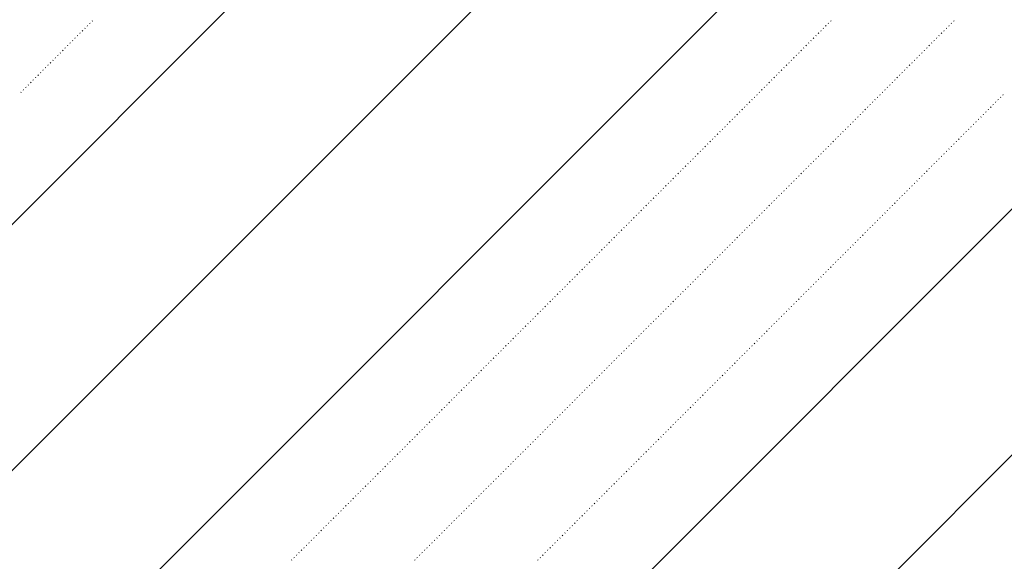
# Model space of a CAD drawing. Header units: millimetres. Extents: x 0 to 1260, y 0 to 297.
# Tile 87 of 104: x 307.18 to 314.25, y 223.22 to 227.11. Entities that reach past the tile are written whole.
import ezdxf

# ---------------------------------------------------------------- set-up
doc = ezdxf.new("R2010")
doc.units = ezdxf.units.MM
doc.linetypes.add('K5LT32802', pattern=[0])
doc.linetypes.add('K5LT32806', pattern=[0])
doc.layers.add('Системный слой', color=7, linetype='Continuous')

# ---------------------------------------------------------------- blocks, each defined once
blk = doc.blocks.new('U100')
at = {"layer": 'Системный слой', "color": 7, "linetype": 'K5LT32802', "lineweight": 9}
for p, q in [((299.532, 218.0539), (317.7739, 236.2957)), ((299.532, 216.2861), (319.532, 236.2861)), ((299.532, 214.5184), (319.532, 234.5184)), ((299.532, 210.9828), (319.532, 230.9828)), ((301.1807, 210.8637), (319.532, 229.2151))]:
    blk.add_line(p, q, dxfattribs=at)
at = {"layer": 'Системный слой', "color": 7, "linetype": 'K5LT32806', "lineweight": 18}
for p, q in [((307.6432, 227.049), (307.6468, 227.0525)), ((307.6609, 227.0667), (307.6644, 227.0702)), ((307.6786, 227.0843), (307.6821, 227.0879)), ((307.6963, 227.102), (307.6998, 227.1056)), ((312.9465, 227.049), (312.9501, 227.0525)), ((312.9642, 227.0667), (312.9677, 227.0702)), ((312.9819, 227.0843), (312.9854, 227.0879)), ((312.9996, 227.102), (313.0031, 227.1056)), ((313.8304, 227.049), (313.8339, 227.0525)), ((313.8481, 227.0667), (313.8516, 227.0702)), ((313.8658, 227.0843), (313.8693, 227.0879)), ((313.8834, 227.102), (313.887, 227.1056)), ((307.5725, 226.9783), (307.576, 226.9818)), ((307.5902, 226.9959), (307.5937, 226.9995)), ((307.6079, 227.0136), (307.6114, 227.0172)), ((307.6255, 227.0313), (307.6291, 227.0348)), ((312.8758, 226.9783), (312.8793, 226.9818)), ((312.8935, 226.9959), (312.897, 226.9995)), ((312.9112, 227.0136), (312.9147, 227.0172)), ((312.9288, 227.0313), (312.9324, 227.0348)), ((313.7597, 226.9783), (313.7632, 226.9818)), ((313.7774, 226.9959), (313.7809, 226.9995)), ((313.7951, 227.0136), (313.7986, 227.0172)), ((313.8127, 227.0313), (313.8163, 227.0348)), ((307.5018, 226.9076), (307.5053, 226.9111)), ((307.5195, 226.9252), (307.523, 226.9288)), ((307.5372, 226.9429), (307.5407, 226.9465)), ((307.5548, 226.9606), (307.5584, 226.9641)), ((312.8051, 226.9076), (312.8086, 226.9111)), ((312.8228, 226.9252), (312.8263, 226.9288)), ((312.8405, 226.9429), (312.844, 226.9465)), ((312.8581, 226.9606), (312.8617, 226.9641)), ((313.689, 226.9076), (313.6925, 226.9111)), ((313.7067, 226.9252), (313.7102, 226.9288)), ((313.7243, 226.9429), (313.7279, 226.9465)), ((313.742, 226.9606), (313.7456, 226.9641)), ((307.4311, 226.8369), (307.4346, 226.8404)), ((307.4488, 226.8545), (307.4523, 226.8581)), ((307.4664, 226.8722), (307.47, 226.8757)), ((307.4841, 226.8899), (307.4877, 226.8934)), ((312.7344, 226.8369), (312.7379, 226.8404)), ((312.7521, 226.8545), (312.7556, 226.8581)), ((312.7697, 226.8722), (312.7733, 226.8757)), ((312.7874, 226.8899), (312.791, 226.8934)), ((313.6183, 226.8369), (313.6218, 226.8404)), ((313.636, 226.8545), (313.6395, 226.8581)), ((313.6536, 226.8722), (313.6572, 226.8757)), ((313.6713, 226.8899), (313.6748, 226.8934)), ((307.3604, 226.7661), (307.3639, 226.7697)), ((307.3781, 226.7838), (307.3816, 226.7874)), ((307.3957, 226.8015), (307.3993, 226.805)), ((307.4134, 226.8192), (307.4169, 226.8227)), ((312.6637, 226.7661), (312.6672, 226.7697)), ((312.6814, 226.7838), (312.6849, 226.7874)), ((312.699, 226.8015), (312.7026, 226.805)), ((312.7167, 226.8192), (312.7203, 226.8227)), ((313.5476, 226.7661), (313.5511, 226.7697)), ((313.5652, 226.7838), (313.5688, 226.7874)), ((313.5829, 226.8015), (313.5865, 226.805)), ((313.6006, 226.8192), (313.6041, 226.8227)), ((307.2897, 226.6954), (307.2932, 226.699)), ((307.3073, 226.7131), (307.3109, 226.7166)), ((307.325, 226.7308), (307.3286, 226.7343)), ((307.3427, 226.7485), (307.3462, 226.752)), ((312.593, 226.6954), (312.5965, 226.699)), ((312.6106, 226.7131), (312.6142, 226.7166)), ((312.6283, 226.7308), (312.6319, 226.7343)), ((312.646, 226.7485), (312.6495, 226.752)), ((313.4769, 226.6954), (313.4804, 226.699)), ((313.4945, 226.7131), (313.4981, 226.7166)), ((313.5122, 226.7308), (313.5157, 226.7343)), ((313.5299, 226.7485), (313.5334, 226.752)), ((307.219, 226.6247), (307.2225, 226.6283)), ((307.2366, 226.6424), (307.2402, 226.6459)), ((307.2543, 226.6601), (307.2579, 226.6636)), ((307.272, 226.6778), (307.2755, 226.6813)), ((312.5223, 226.6247), (312.5258, 226.6283)), ((312.5399, 226.6424), (312.5435, 226.6459)), ((312.5576, 226.6601), (312.5612, 226.6636)), ((312.5753, 226.6778), (312.5788, 226.6813)), ((313.4061, 226.6247), (313.4097, 226.6283)), ((313.4238, 226.6424), (313.4274, 226.6459)), ((313.4415, 226.6601), (313.445, 226.6636)), ((313.4592, 226.6778), (313.4627, 226.6813)), ((307.1836, 226.5894), (307.1871, 226.5929)), ((307.2013, 226.607), (307.2048, 226.6106)), ((312.4516, 226.554), (312.4551, 226.5575)), ((312.4692, 226.5717), (312.4728, 226.5752)), ((312.4869, 226.5894), (312.4904, 226.5929)), ((312.5046, 226.607), (312.5081, 226.6106)), ((313.3354, 226.554), (313.339, 226.5575)), ((313.3531, 226.5717), (313.3566, 226.5752)), ((313.3708, 226.5894), (313.3743, 226.5929)), ((313.3885, 226.607), (313.392, 226.6106)), ((314.2193, 226.554), (314.2229, 226.5575)), ((314.237, 226.5717), (314.2405, 226.5752)), ((312.3808, 226.4833), (312.3844, 226.4868)), ((312.3985, 226.501), (312.4021, 226.5045)), ((312.4162, 226.5187), (312.4197, 226.5222)), ((312.4339, 226.5363), (312.4374, 226.5399)), ((313.2647, 226.4833), (313.2683, 226.4868)), ((313.2824, 226.501), (313.2859, 226.5045)), ((313.3001, 226.5187), (313.3036, 226.5222)), ((313.3178, 226.5363), (313.3213, 226.5399)), ((314.1486, 226.4833), (314.1521, 226.4868)), ((314.1663, 226.501), (314.1698, 226.5045)), ((314.184, 226.5187), (314.1875, 226.5222)), ((314.2016, 226.5363), (314.2052, 226.5399)), ((312.3101, 226.4126), (312.3137, 226.4161)), ((312.3278, 226.4303), (312.3313, 226.4338)), ((312.3455, 226.4479), (312.349, 226.4515)), ((312.3632, 226.4656), (312.3667, 226.4692)), ((313.194, 226.4126), (313.1975, 226.4161)), ((313.2117, 226.4303), (313.2152, 226.4338)), ((313.2294, 226.4479), (313.2329, 226.4515)), ((313.247, 226.4656), (313.2506, 226.4692)), ((314.0779, 226.4126), (314.0814, 226.4161)), ((314.0956, 226.4303), (314.0991, 226.4338)), ((314.1133, 226.4479), (314.1168, 226.4515)), ((314.1309, 226.4656), (314.1345, 226.4692)), ((312.2394, 226.3419), (312.243, 226.3454)), ((312.2571, 226.3596), (312.2606, 226.3631)), ((312.2748, 226.3772), (312.2783, 226.3808)), ((312.2925, 226.3949), (312.296, 226.3984)), ((313.1233, 226.3419), (313.1268, 226.3454)), ((313.141, 226.3596), (313.1445, 226.3631)), ((313.1587, 226.3772), (313.1622, 226.3808)), ((313.1763, 226.3949), (313.1799, 226.3984)), ((314.0072, 226.3419), (314.0107, 226.3454)), ((314.0249, 226.3596), (314.0284, 226.3631)), ((314.0425, 226.3772), (314.0461, 226.3808)), ((314.0602, 226.3949), (314.0638, 226.3984)), ((312.1687, 226.2712), (312.1722, 226.2747)), ((312.1864, 226.2888), (312.1899, 226.2924)), ((312.2041, 226.3065), (312.2076, 226.3101)), ((312.2217, 226.3242), (312.2253, 226.3277)), ((313.0526, 226.2712), (313.0561, 226.2747)), ((313.0703, 226.2888), (313.0738, 226.2924)), ((313.0879, 226.3065), (313.0915, 226.3101)), ((313.1056, 226.3242), (313.1092, 226.3277)), ((313.9365, 226.2712), (313.94, 226.2747)), ((313.9542, 226.2888), (313.9577, 226.2924)), ((313.9718, 226.3065), (313.9754, 226.3101)), ((313.9895, 226.3242), (313.993, 226.3277)), ((312.098, 226.2005), (312.1015, 226.204)), ((312.1157, 226.2181), (312.1192, 226.2217)), ((312.1334, 226.2358), (312.1369, 226.2393)), ((312.151, 226.2535), (312.1546, 226.257)), ((312.9819, 226.2005), (312.9854, 226.204)), ((312.9996, 226.2181), (313.0031, 226.2217)), ((313.0172, 226.2358), (313.0208, 226.2393)), ((313.0349, 226.2535), (313.0384, 226.257)), ((313.8658, 226.2005), (313.8693, 226.204)), ((313.8834, 226.2181), (313.887, 226.2217)), ((313.9011, 226.2358), (313.9047, 226.2393)), ((313.9188, 226.2535), (313.9223, 226.257)), ((312.0273, 226.1297), (312.0308, 226.1333)), ((312.045, 226.1474), (312.0485, 226.151)), ((312.0626, 226.1651), (312.0662, 226.1686)), ((312.0803, 226.1828), (312.0839, 226.1863)), ((312.9112, 226.1297), (312.9147, 226.1333)), ((312.9288, 226.1474), (312.9324, 226.151)), ((312.9465, 226.1651), (312.9501, 226.1686)), ((312.9642, 226.1828), (312.9677, 226.1863)), ((313.7951, 226.1297), (313.7986, 226.1333)), ((313.8127, 226.1474), (313.8163, 226.151)), ((313.8304, 226.1651), (313.8339, 226.1686)), ((313.8481, 226.1828), (313.8516, 226.1863)), ((311.9566, 226.059), (311.9601, 226.0626)), ((311.9743, 226.0767), (311.9778, 226.0802)), ((311.9919, 226.0944), (311.9955, 226.0979)), ((312.0096, 226.1121), (312.0131, 226.1156)), ((312.8405, 226.059), (312.844, 226.0626)), ((312.8581, 226.0767), (312.8617, 226.0802)), ((312.8758, 226.0944), (312.8793, 226.0979)), ((312.8935, 226.1121), (312.897, 226.1156)), ((313.7243, 226.059), (313.7279, 226.0626)), ((313.742, 226.0767), (313.7456, 226.0802)), ((313.7597, 226.0944), (313.7632, 226.0979)), ((313.7774, 226.1121), (313.7809, 226.1156)), ((311.8859, 225.9883), (311.8894, 225.9919)), ((311.9035, 226.006), (311.9071, 226.0095)), ((311.9212, 226.0237), (311.9248, 226.0272)), ((311.9389, 226.0414), (311.9424, 226.0449)), ((312.7697, 225.9883), (312.7733, 225.9919)), ((312.7874, 226.006), (312.791, 226.0095)), ((312.8051, 226.0237), (312.8086, 226.0272)), ((312.8228, 226.0414), (312.8263, 226.0449)), ((313.6536, 225.9883), (313.6572, 225.9919)), ((313.6713, 226.006), (313.6748, 226.0095)), ((313.689, 226.0237), (313.6925, 226.0272)), ((313.7067, 226.0414), (313.7102, 226.0449)), ((311.8152, 225.9176), (311.8187, 225.9211)), ((311.8328, 225.9353), (311.8364, 225.9388)), ((311.8505, 225.953), (311.854, 225.9565)), ((311.8682, 225.9706), (311.8717, 225.9742)), ((312.699, 225.9176), (312.7026, 225.9211)), ((312.7167, 225.9353), (312.7203, 225.9388)), ((312.7344, 225.953), (312.7379, 225.9565)), ((312.7521, 225.9706), (312.7556, 225.9742)), ((313.5829, 225.9176), (313.5865, 225.9211)), ((313.6006, 225.9353), (313.6041, 225.9388)), ((313.6183, 225.953), (313.6218, 225.9565)), ((313.636, 225.9706), (313.6395, 225.9742)), ((311.7444, 225.8469), (311.748, 225.8504)), ((311.7621, 225.8646), (311.7657, 225.8681)), ((311.7798, 225.8823), (311.7833, 225.8858)), ((311.7975, 225.8999), (311.801, 225.9035)), ((312.6283, 225.8469), (312.6319, 225.8504)), ((312.646, 225.8646), (312.6495, 225.8681)), ((312.6637, 225.8823), (312.6672, 225.8858)), ((312.6814, 225.8999), (312.6849, 225.9035)), ((313.5122, 225.8469), (313.5157, 225.8504)), ((313.5299, 225.8646), (313.5334, 225.8681)), ((313.5476, 225.8823), (313.5511, 225.8858)), ((313.5652, 225.8999), (313.5688, 225.9035)), ((311.6737, 225.7762), (311.6773, 225.7797)), ((311.6914, 225.7939), (311.6949, 225.7974)), ((311.7091, 225.8115), (311.7126, 225.8151)), ((311.7268, 225.8292), (311.7303, 225.8328)), ((312.5576, 225.7762), (312.5612, 225.7797)), ((312.5753, 225.7939), (312.5788, 225.7974)), ((312.593, 225.8115), (312.5965, 225.8151)), ((312.6106, 225.8292), (312.6142, 225.8328)), ((313.4415, 225.7762), (313.445, 225.7797)), ((313.4592, 225.7939), (313.4627, 225.7974)), ((313.4769, 225.8115), (313.4804, 225.8151)), ((313.4945, 225.8292), (313.4981, 225.8328)), ((311.603, 225.7055), (311.6066, 225.709)), ((311.6207, 225.7232), (311.6242, 225.7267)), ((311.6384, 225.7408), (311.6419, 225.7444)), ((311.6561, 225.7585), (311.6596, 225.762)), ((312.4869, 225.7055), (312.4904, 225.709)), ((312.5046, 225.7232), (312.5081, 225.7267)), ((312.5223, 225.7408), (312.5258, 225.7444)), ((312.5399, 225.7585), (312.5435, 225.762)), ((313.3708, 225.7055), (313.3743, 225.709)), ((313.3885, 225.7232), (313.392, 225.7267)), ((313.4061, 225.7408), (313.4097, 225.7444)), ((313.4238, 225.7585), (313.4274, 225.762)), ((311.5323, 225.6348), (311.5358, 225.6383)), ((311.55, 225.6524), (311.5535, 225.656)), ((311.5677, 225.6701), (311.5712, 225.6737)), ((311.5853, 225.6878), (311.5889, 225.6913)), ((312.4162, 225.6348), (312.4197, 225.6383)), ((312.4339, 225.6524), (312.4374, 225.656)), ((312.4516, 225.6701), (312.4551, 225.6737)), ((312.4692, 225.6878), (312.4728, 225.6913)), ((313.3001, 225.6348), (313.3036, 225.6383)), ((313.3178, 225.6524), (313.3213, 225.656)), ((313.3354, 225.6701), (313.339, 225.6737)), ((313.3531, 225.6878), (313.3566, 225.6913)), ((311.4616, 225.5641), (311.4651, 225.5676)), ((311.4793, 225.5817), (311.4828, 225.5853)), ((311.497, 225.5994), (311.5005, 225.6029)), ((311.5146, 225.6171), (311.5182, 225.6206)), ((312.3455, 225.5641), (312.349, 225.5676)), ((312.3632, 225.5817), (312.3667, 225.5853)), ((312.3808, 225.5994), (312.3844, 225.6029)), ((312.3985, 225.6171), (312.4021, 225.6206)), ((313.2294, 225.5641), (313.2329, 225.5676)), ((313.247, 225.5817), (313.2506, 225.5853)), ((313.2647, 225.5994), (313.2683, 225.6029)), ((313.2824, 225.6171), (313.2859, 225.6206)), ((311.3909, 225.4933), (311.3944, 225.4969)), ((311.4086, 225.511), (311.4121, 225.5146)), ((311.4262, 225.5287), (311.4298, 225.5322)), ((311.4439, 225.5464), (311.4475, 225.5499)), ((312.2748, 225.4933), (312.2783, 225.4969)), ((312.2925, 225.511), (312.296, 225.5146)), ((312.3101, 225.5287), (312.3137, 225.5322)), ((312.3278, 225.5464), (312.3313, 225.5499)), ((313.1587, 225.4933), (313.1622, 225.4969)), ((313.1763, 225.511), (313.1799, 225.5146)), ((313.194, 225.5287), (313.1975, 225.5322)), ((313.2117, 225.5464), (313.2152, 225.5499)), ((311.3202, 225.4226), (311.3237, 225.4262)), ((311.3379, 225.4403), (311.3414, 225.4439)), ((311.3555, 225.458), (311.3591, 225.4615)), ((311.3732, 225.4757), (311.3767, 225.4792)), ((312.2041, 225.4226), (312.2076, 225.4262)), ((312.2217, 225.4403), (312.2253, 225.4439)), ((312.2394, 225.458), (312.243, 225.4615)), ((312.2571, 225.4757), (312.2606, 225.4792)), ((313.0879, 225.4226), (313.0915, 225.4262)), ((313.1056, 225.4403), (313.1092, 225.4439)), ((313.1233, 225.458), (313.1268, 225.4615)), ((313.141, 225.4757), (313.1445, 225.4792)), ((311.2495, 225.3519), (311.253, 225.3555)), ((311.2671, 225.3696), (311.2707, 225.3731)), ((311.2848, 225.3873), (311.2884, 225.3908)), ((311.3025, 225.405), (311.306, 225.4085)), ((312.1334, 225.3519), (312.1369, 225.3555)), ((312.151, 225.3696), (312.1546, 225.3731)), ((312.1687, 225.3873), (312.1722, 225.3908)), ((312.1864, 225.405), (312.1899, 225.4085)), ((313.0172, 225.3519), (313.0208, 225.3555)), ((313.0349, 225.3696), (313.0384, 225.3731)), ((313.0526, 225.3873), (313.0561, 225.3908)), ((313.0703, 225.405), (313.0738, 225.4085)), ((311.1788, 225.2812), (311.1823, 225.2848)), ((311.1964, 225.2989), (311.2, 225.3024)), ((311.2141, 225.3166), (311.2176, 225.3201)), ((311.2318, 225.3342), (311.2353, 225.3378)), ((312.0626, 225.2812), (312.0662, 225.2848)), ((312.0803, 225.2989), (312.0839, 225.3024)), ((312.098, 225.3166), (312.1015, 225.3201)), ((312.1157, 225.3342), (312.1192, 225.3378)), ((312.9465, 225.2812), (312.9501, 225.2848)), ((312.9642, 225.2989), (312.9677, 225.3024)), ((312.9819, 225.3166), (312.9854, 225.3201)), ((312.9996, 225.3342), (313.0031, 225.3378)), ((311.108, 225.2105), (311.1116, 225.214)), ((311.1257, 225.2282), (311.1293, 225.2317)), ((311.1434, 225.2459), (311.1469, 225.2494)), ((311.1611, 225.2635), (311.1646, 225.2671)), ((311.9919, 225.2105), (311.9955, 225.214)), ((312.0096, 225.2282), (312.0131, 225.2317)), ((312.0273, 225.2459), (312.0308, 225.2494)), ((312.045, 225.2635), (312.0485, 225.2671)), ((312.8758, 225.2105), (312.8793, 225.214)), ((312.8935, 225.2282), (312.897, 225.2317)), ((312.9112, 225.2459), (312.9147, 225.2494)), ((312.9288, 225.2635), (312.9324, 225.2671)), ((311.0373, 225.1398), (311.0409, 225.1433)), ((311.055, 225.1575), (311.0585, 225.161)), ((311.0727, 225.1751), (311.0762, 225.1787)), ((311.0904, 225.1928), (311.0939, 225.1964)), ((311.9212, 225.1398), (311.9248, 225.1433)), ((311.9389, 225.1575), (311.9424, 225.161)), ((311.9566, 225.1751), (311.9601, 225.1787)), ((311.9743, 225.1928), (311.9778, 225.1964)), ((312.8051, 225.1398), (312.8086, 225.1433)), ((312.8228, 225.1575), (312.8263, 225.161)), ((312.8405, 225.1751), (312.844, 225.1787)), ((312.8581, 225.1928), (312.8617, 225.1964)), ((310.9666, 225.0691), (310.9702, 225.0726)), ((310.9843, 225.0868), (310.9878, 225.0903)), ((311.002, 225.1044), (311.0055, 225.108)), ((311.0197, 225.1221), (311.0232, 225.1257)), ((311.8505, 225.0691), (311.854, 225.0726)), ((311.8682, 225.0868), (311.8717, 225.0903)), ((311.8859, 225.1044), (311.8894, 225.108)), ((311.9035, 225.1221), (311.9071, 225.1257)), ((312.7344, 225.0691), (312.7379, 225.0726)), ((312.7521, 225.0868), (312.7556, 225.0903)), ((312.7697, 225.1044), (312.7733, 225.108)), ((312.7874, 225.1221), (312.791, 225.1257)), ((310.8959, 224.9984), (310.8995, 225.0019)), ((310.9136, 225.0161), (310.9171, 225.0196)), ((310.9313, 225.0337), (310.9348, 225.0373)), ((310.9489, 225.0514), (310.9525, 225.0549)), ((311.7798, 224.9984), (311.7833, 225.0019)), ((311.7975, 225.0161), (311.801, 225.0196)), ((311.8152, 225.0337), (311.8187, 225.0373)), ((311.8328, 225.0514), (311.8364, 225.0549)), ((312.6637, 224.9984), (312.6672, 225.0019)), ((312.6814, 225.0161), (312.6849, 225.0196)), ((312.699, 225.0337), (312.7026, 225.0373)), ((312.7167, 225.0514), (312.7203, 225.0549)), ((310.8252, 224.9277), (310.8287, 224.9312)), ((310.8429, 224.9453), (310.8464, 224.9489)), ((310.8606, 224.963), (310.8641, 224.9666)), ((310.8782, 224.9807), (310.8818, 224.9842)), ((311.7091, 224.9277), (311.7126, 224.9312)), ((311.7268, 224.9453), (311.7303, 224.9489)), ((311.7444, 224.963), (311.748, 224.9666)), ((311.7621, 224.9807), (311.7657, 224.9842)), ((312.593, 224.9277), (312.5965, 224.9312)), ((312.6106, 224.9453), (312.6142, 224.9489)), ((312.6283, 224.963), (312.6319, 224.9666)), ((312.646, 224.9807), (312.6495, 224.9842)), ((310.7545, 224.857), (310.758, 224.8605)), ((310.7722, 224.8746), (310.7757, 224.8782)), ((310.7898, 224.8923), (310.7934, 224.8958)), ((310.8075, 224.91), (310.8111, 224.9135)), ((311.6384, 224.857), (311.6419, 224.8605)), ((311.6561, 224.8746), (311.6596, 224.8782)), ((311.6737, 224.8923), (311.6773, 224.8958)), ((311.6914, 224.91), (311.6949, 224.9135)), ((312.5223, 224.857), (312.5258, 224.8605)), ((312.5399, 224.8746), (312.5435, 224.8782)), ((312.5576, 224.8923), (312.5612, 224.8958)), ((312.5753, 224.91), (312.5788, 224.9135)), ((310.6838, 224.7862), (310.6873, 224.7898)), ((310.7015, 224.8039), (310.705, 224.8075)), ((310.7191, 224.8216), (310.7227, 224.8251)), ((310.7368, 224.8393), (310.7404, 224.8428)), ((311.5677, 224.7862), (311.5712, 224.7898)), ((311.5853, 224.8039), (311.5889, 224.8075)), ((311.603, 224.8216), (311.6066, 224.8251)), ((311.6207, 224.8393), (311.6242, 224.8428)), ((312.4516, 224.7862), (312.4551, 224.7898)), ((312.4692, 224.8039), (312.4728, 224.8075)), ((312.4869, 224.8216), (312.4904, 224.8251)), ((312.5046, 224.8393), (312.5081, 224.8428)), ((310.6131, 224.7155), (310.6166, 224.7191)), ((310.6308, 224.7332), (310.6343, 224.7367)), ((310.6484, 224.7509), (310.652, 224.7544)), ((310.6661, 224.7686), (310.6696, 224.7721)), ((311.497, 224.7155), (311.5005, 224.7191)), ((311.5146, 224.7332), (311.5182, 224.7367)), ((311.5323, 224.7509), (311.5358, 224.7544)), ((311.55, 224.7686), (311.5535, 224.7721)), ((312.3808, 224.7155), (312.3844, 224.7191)), ((312.3985, 224.7332), (312.4021, 224.7367)), ((312.4162, 224.7509), (312.4197, 224.7544)), ((312.4339, 224.7686), (312.4374, 224.7721)), ((310.5424, 224.6448), (310.5459, 224.6484)), ((310.56, 224.6625), (310.5636, 224.666)), ((310.5777, 224.6802), (310.5813, 224.6837)), ((310.5954, 224.6979), (310.5989, 224.7014)), ((311.4262, 224.6448), (311.4298, 224.6484)), ((311.4439, 224.6625), (311.4475, 224.666)), ((311.4616, 224.6802), (311.4651, 224.6837)), ((311.4793, 224.6979), (311.4828, 224.7014)), ((312.3101, 224.6448), (312.3137, 224.6484)), ((312.3278, 224.6625), (312.3313, 224.666)), ((312.3455, 224.6802), (312.349, 224.6837)), ((312.3632, 224.6979), (312.3667, 224.7014)), ((310.4717, 224.5741), (310.4752, 224.5776)), ((310.4893, 224.5918), (310.4929, 224.5953)), ((310.507, 224.6095), (310.5105, 224.613)), ((310.5247, 224.6271), (310.5282, 224.6307)), ((311.3555, 224.5741), (311.3591, 224.5776)), ((311.3732, 224.5918), (311.3767, 224.5953)), ((311.3909, 224.6095), (311.3944, 224.613)), ((311.4086, 224.6271), (311.4121, 224.6307)), ((312.2394, 224.5741), (312.243, 224.5776)), ((312.2571, 224.5918), (312.2606, 224.5953)), ((312.2748, 224.6095), (312.2783, 224.613)), ((312.2925, 224.6271), (312.296, 224.6307)), ((310.4009, 224.5034), (310.4045, 224.5069)), ((310.4186, 224.5211), (310.4222, 224.5246)), ((310.4363, 224.5388), (310.4398, 224.5423)), ((310.454, 224.5564), (310.4575, 224.56)), ((311.2848, 224.5034), (311.2884, 224.5069)), ((311.3025, 224.5211), (311.306, 224.5246)), ((311.3202, 224.5388), (311.3237, 224.5423)), ((311.3379, 224.5564), (311.3414, 224.56)), ((312.1687, 224.5034), (312.1722, 224.5069)), ((312.1864, 224.5211), (312.1899, 224.5246)), ((312.2041, 224.5388), (312.2076, 224.5423)), ((312.2217, 224.5564), (312.2253, 224.56)), ((310.3302, 224.4327), (310.3338, 224.4362)), ((310.3479, 224.4504), (310.3514, 224.4539)), ((310.3656, 224.468), (310.3691, 224.4716)), ((310.3833, 224.4857), (310.3868, 224.4893)), ((311.2141, 224.4327), (311.2176, 224.4362)), ((311.2318, 224.4504), (311.2353, 224.4539)), ((311.2495, 224.468), (311.253, 224.4716)), ((311.2671, 224.4857), (311.2707, 224.4893)), ((312.098, 224.4327), (312.1015, 224.4362)), ((312.1157, 224.4504), (312.1192, 224.4539)), ((312.1334, 224.468), (312.1369, 224.4716)), ((312.151, 224.4857), (312.1546, 224.4893)), ((310.2595, 224.362), (310.2631, 224.3655)), ((310.2772, 224.3797), (310.2807, 224.3832)), ((310.2949, 224.3973), (310.2984, 224.4009)), ((310.3126, 224.415), (310.3161, 224.4185)), ((311.1434, 224.362), (311.1469, 224.3655)), ((311.1611, 224.3797), (311.1646, 224.3832)), ((311.1788, 224.3973), (311.1823, 224.4009)), ((311.1964, 224.415), (311.2, 224.4185)), ((312.0273, 224.362), (312.0308, 224.3655)), ((312.045, 224.3797), (312.0485, 224.3832)), ((312.0626, 224.3973), (312.0662, 224.4009)), ((312.0803, 224.415), (312.0839, 224.4185)), ((310.1888, 224.2913), (310.1923, 224.2948)), ((310.2065, 224.3089), (310.21, 224.3125)), ((310.2242, 224.3266), (310.2277, 224.3302)), ((310.2418, 224.3443), (310.2454, 224.3478)), ((311.0727, 224.2913), (311.0762, 224.2948)), ((311.0904, 224.3089), (311.0939, 224.3125)), ((311.108, 224.3266), (311.1116, 224.3302)), ((311.1257, 224.3443), (311.1293, 224.3478)), ((311.9566, 224.2913), (311.9601, 224.2948)), ((311.9743, 224.3089), (311.9778, 224.3125)), ((311.9919, 224.3266), (311.9955, 224.3302)), ((312.0096, 224.3443), (312.0131, 224.3478)), ((310.1181, 224.2206), (310.1216, 224.2241)), ((310.1358, 224.2382), (310.1393, 224.2418)), ((310.1535, 224.2559), (310.157, 224.2594)), ((310.1711, 224.2736), (310.1747, 224.2771)), ((311.002, 224.2206), (311.0055, 224.2241)), ((311.0197, 224.2382), (311.0232, 224.2418)), ((311.0373, 224.2559), (311.0409, 224.2594)), ((311.055, 224.2736), (311.0585, 224.2771)), ((311.8859, 224.2206), (311.8894, 224.2241)), ((311.9035, 224.2382), (311.9071, 224.2418)), ((311.9212, 224.2559), (311.9248, 224.2594)), ((311.9389, 224.2736), (311.9424, 224.2771)), ((310.0474, 224.1498), (310.0509, 224.1534)), ((310.0651, 224.1675), (310.0686, 224.1711)), ((310.0827, 224.1852), (310.0863, 224.1887)), ((310.1004, 224.2029), (310.104, 224.2064)), ((310.9313, 224.1498), (310.9348, 224.1534)), ((310.9489, 224.1675), (310.9525, 224.1711)), ((310.9666, 224.1852), (310.9702, 224.1887)), ((310.9843, 224.2029), (310.9878, 224.2064)), ((311.8152, 224.1498), (311.8187, 224.1534)), ((311.8328, 224.1675), (311.8364, 224.1711)), ((311.8505, 224.1852), (311.854, 224.1887)), ((311.8682, 224.2029), (311.8717, 224.2064)), ((309.9767, 224.0791), (309.9802, 224.0827)), ((309.9944, 224.0968), (309.9979, 224.1003)), ((310.012, 224.1145), (310.0156, 224.118)), ((310.0297, 224.1322), (310.0332, 224.1357)), ((310.8606, 224.0791), (310.8641, 224.0827)), ((310.8782, 224.0968), (310.8818, 224.1003)), ((310.8959, 224.1145), (310.8995, 224.118)), ((310.9136, 224.1322), (310.9171, 224.1357)), ((311.7444, 224.0791), (311.748, 224.0827)), ((311.7621, 224.0968), (311.7657, 224.1003)), ((311.7798, 224.1145), (311.7833, 224.118)), ((311.7975, 224.1322), (311.801, 224.1357)), ((309.906, 224.0084), (309.9095, 224.012)), ((309.9236, 224.0261), (309.9272, 224.0296)), ((309.9413, 224.0438), (309.9449, 224.0473)), ((309.959, 224.0615), (309.9625, 224.065)), ((310.7898, 224.0084), (310.7934, 224.012)), ((310.8075, 224.0261), (310.8111, 224.0296)), ((310.8252, 224.0438), (310.8287, 224.0473)), ((310.8429, 224.0615), (310.8464, 224.065)), ((311.6737, 224.0084), (311.6773, 224.012)), ((311.6914, 224.0261), (311.6949, 224.0296)), ((311.7091, 224.0438), (311.7126, 224.0473)), ((311.7268, 224.0615), (311.7303, 224.065)), ((309.8353, 223.9377), (309.8388, 223.9412)), ((309.8529, 223.9554), (309.8565, 223.9589)), ((309.8706, 223.9731), (309.8741, 223.9766)), ((309.8883, 223.9907), (309.8918, 223.9943)), ((310.7191, 223.9377), (310.7227, 223.9412)), ((310.7368, 223.9554), (310.7404, 223.9589)), ((310.7545, 223.9731), (310.758, 223.9766)), ((310.7722, 223.9907), (310.7757, 223.9943)), ((311.603, 223.9377), (311.6066, 223.9412)), ((311.6207, 223.9554), (311.6242, 223.9589)), ((311.6384, 223.9731), (311.6419, 223.9766)), ((311.6561, 223.9907), (311.6596, 223.9943)), ((309.7645, 223.867), (309.7681, 223.8705)), ((309.7822, 223.8847), (309.7858, 223.8882)), ((309.7999, 223.9024), (309.8034, 223.9059)), ((309.8176, 223.92), (309.8211, 223.9236)), ((310.6484, 223.867), (310.652, 223.8705)), ((310.6661, 223.8847), (310.6696, 223.8882)), ((310.6838, 223.9024), (310.6873, 223.9059)), ((310.7015, 223.92), (310.705, 223.9236)), ((311.5323, 223.867), (311.5358, 223.8705)), ((311.55, 223.8847), (311.5535, 223.8882)), ((311.5677, 223.9024), (311.5712, 223.9059)), ((311.5853, 223.92), (311.5889, 223.9236)), ((309.6938, 223.7963), (309.6974, 223.7998)), ((309.7115, 223.814), (309.715, 223.8175)), ((309.7292, 223.8316), (309.7327, 223.8352)), ((309.7469, 223.8493), (309.7504, 223.8529)), ((310.5777, 223.7963), (310.5813, 223.7998)), ((310.5954, 223.814), (310.5989, 223.8175)), ((310.6131, 223.8316), (310.6166, 223.8352)), ((310.6308, 223.8493), (310.6343, 223.8529)), ((311.4616, 223.7963), (311.4651, 223.7998)), ((311.4793, 223.814), (311.4828, 223.8175)), ((311.497, 223.8316), (311.5005, 223.8352)), ((311.5146, 223.8493), (311.5182, 223.8529)), ((309.6231, 223.7256), (309.6267, 223.7291)), ((309.6408, 223.7433), (309.6443, 223.7468)), ((309.6585, 223.7609), (309.662, 223.7645)), ((309.6762, 223.7786), (309.6797, 223.7821)), ((310.507, 223.7256), (310.5105, 223.7291)), ((310.5247, 223.7433), (310.5282, 223.7468)), ((310.5424, 223.7609), (310.5459, 223.7645)), ((310.56, 223.7786), (310.5636, 223.7821)), ((311.3909, 223.7256), (311.3944, 223.7291)), ((311.4086, 223.7433), (311.4121, 223.7468)), ((311.4262, 223.7609), (311.4298, 223.7645)), ((311.4439, 223.7786), (311.4475, 223.7821)), ((309.5524, 223.6549), (309.5559, 223.6584)), ((309.5701, 223.6725), (309.5736, 223.6761)), ((309.5878, 223.6902), (309.5913, 223.6938)), ((309.6054, 223.7079), (309.609, 223.7114)), ((310.4363, 223.6549), (310.4398, 223.6584)), ((310.454, 223.6725), (310.4575, 223.6761)), ((310.4717, 223.6902), (310.4752, 223.6938)), ((310.4893, 223.7079), (310.4929, 223.7114)), ((311.3202, 223.6549), (311.3237, 223.6584)), ((311.3379, 223.6725), (311.3414, 223.6761)), ((311.3555, 223.6902), (311.3591, 223.6938)), ((311.3732, 223.7079), (311.3767, 223.7114)), ((309.4817, 223.5842), (309.4852, 223.5877)), ((309.4994, 223.6018), (309.5029, 223.6054)), ((309.5171, 223.6195), (309.5206, 223.6231)), ((309.5347, 223.6372), (309.5383, 223.6407)), ((310.3656, 223.5842), (310.3691, 223.5877)), ((310.3833, 223.6018), (310.3868, 223.6054)), ((310.4009, 223.6195), (310.4045, 223.6231)), ((310.4186, 223.6372), (310.4222, 223.6407)), ((311.2495, 223.5842), (311.253, 223.5877)), ((311.2671, 223.6018), (311.2707, 223.6054)), ((311.2848, 223.6195), (311.2884, 223.6231)), ((311.3025, 223.6372), (311.306, 223.6407)), ((309.411, 223.5134), (309.4145, 223.517)), ((309.4287, 223.5311), (309.4322, 223.5347)), ((309.4463, 223.5488), (309.4499, 223.5523)), ((309.464, 223.5665), (309.4676, 223.57)), ((310.2949, 223.5134), (310.2984, 223.517)), ((310.3126, 223.5311), (310.3161, 223.5347)), ((310.3302, 223.5488), (310.3338, 223.5523)), ((310.3479, 223.5665), (310.3514, 223.57)), ((311.1788, 223.5134), (311.1823, 223.517)), ((311.1964, 223.5311), (311.2, 223.5347)), ((311.2141, 223.5488), (311.2176, 223.5523)), ((311.2318, 223.5665), (311.2353, 223.57)), ((309.3403, 223.4427), (309.3438, 223.4463)), ((309.358, 223.4604), (309.3615, 223.464)), ((309.3756, 223.4781), (309.3792, 223.4816)), ((309.3933, 223.4958), (309.3968, 223.4993)), ((310.2242, 223.4427), (310.2277, 223.4463)), ((310.2418, 223.4604), (310.2454, 223.464)), ((310.2595, 223.4781), (310.2631, 223.4816)), ((310.2772, 223.4958), (310.2807, 223.4993)), ((311.108, 223.4427), (311.1116, 223.4463)), ((311.1257, 223.4604), (311.1293, 223.464)), ((311.1434, 223.4781), (311.1469, 223.4816)), ((311.1611, 223.4958), (311.1646, 223.4993)), ((309.2696, 223.372), (309.2731, 223.3756)), ((309.2872, 223.3897), (309.2908, 223.3932)), ((309.3049, 223.4074), (309.3085, 223.4109)), ((309.3226, 223.4251), (309.3261, 223.4286)), ((310.1535, 223.372), (310.157, 223.3756)), ((310.1711, 223.3897), (310.1747, 223.3932)), ((310.1888, 223.4074), (310.1923, 223.4109)), ((310.2065, 223.4251), (310.21, 223.4286)), ((311.0373, 223.372), (311.0409, 223.3756)), ((311.055, 223.3897), (311.0585, 223.3932)), ((311.0727, 223.4074), (311.0762, 223.4109)), ((311.0904, 223.4251), (311.0939, 223.4286)), ((309.1989, 223.3013), (309.2024, 223.3049)), ((309.2165, 223.319), (309.2201, 223.3225)), ((309.2342, 223.3367), (309.2377, 223.3402)), ((309.2519, 223.3543), (309.2554, 223.3579)), ((310.0827, 223.3013), (310.0863, 223.3049)), ((310.1004, 223.319), (310.104, 223.3225)), ((310.1181, 223.3367), (310.1216, 223.3402)), ((310.1358, 223.3543), (310.1393, 223.3579)), ((310.9666, 223.3013), (310.9702, 223.3049)), ((310.9843, 223.319), (310.9878, 223.3225)), ((311.002, 223.3367), (311.0055, 223.3402)), ((311.0197, 223.3543), (311.0232, 223.3579)), ((309.1281, 223.2306), (309.1317, 223.2341)), ((309.1458, 223.2483), (309.1494, 223.2518)), ((309.1635, 223.266), (309.167, 223.2695)), ((309.1812, 223.2836), (309.1847, 223.2872)), ((310.012, 223.2306), (310.0156, 223.2341)), ((310.0297, 223.2483), (310.0332, 223.2518)), ((310.0474, 223.266), (310.0509, 223.2695)), ((310.0651, 223.2836), (310.0686, 223.2872)), ((310.8959, 223.2306), (310.8995, 223.2341)), ((310.9136, 223.2483), (310.9171, 223.2518)), ((310.9313, 223.266), (310.9348, 223.2695)), ((310.9489, 223.2836), (310.9525, 223.2872))]:
    blk.add_line(p, q, dxfattribs=at)

msp = doc.modelspace()

# ---------------------------------------------------------------- block references
at = {"layer": 'Системный слой'}
msp.add_blockref('U100', (0, 0), dxfattribs=at)

doc.saveas('drawing.dxf')
